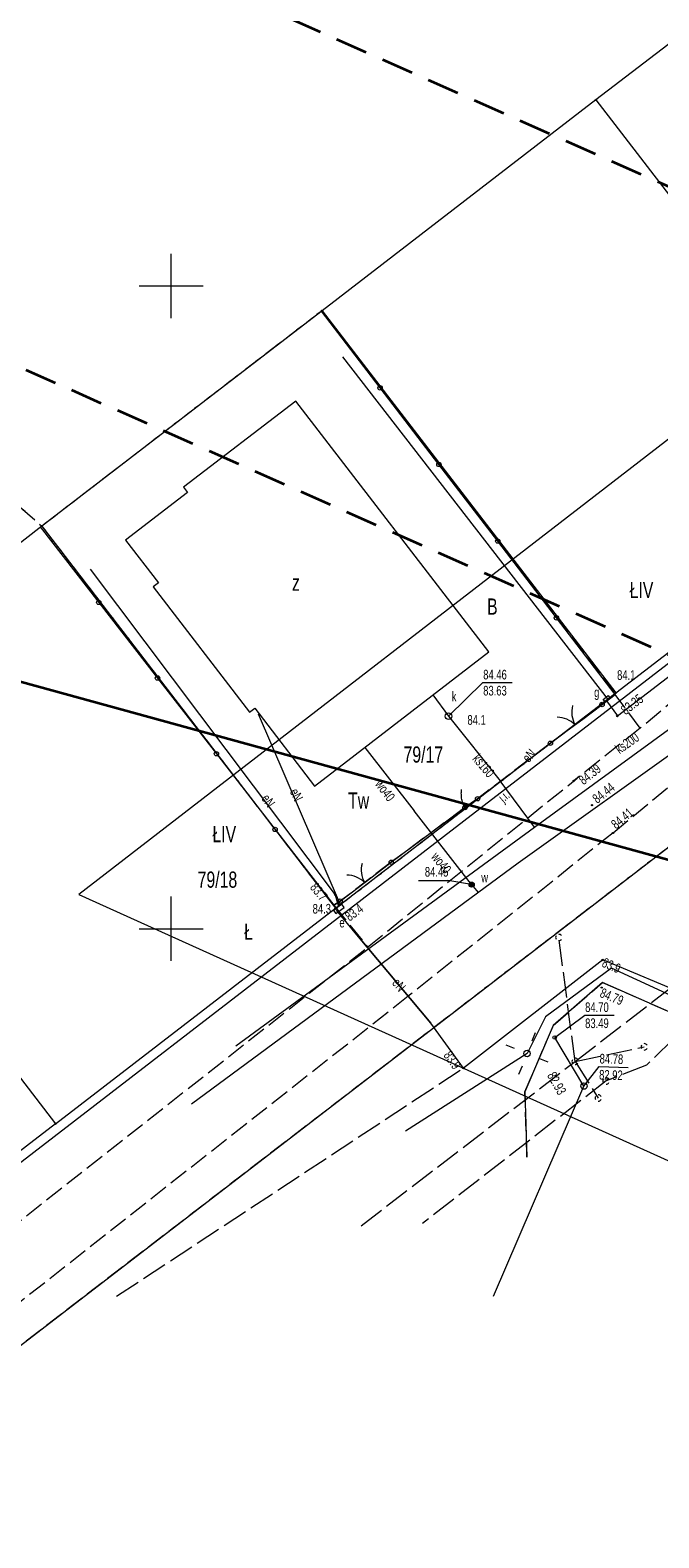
# Model space of a CAD drawing. Header units: metres. Extents: x -1013 to 1491425, y -5789533 to 1032.
# Tile 13 of 66: x -163 to -114, y -33 to 85. Entities that reach past the tile are written whole.
import ezdxf
from ezdxf.xclip import XClip

# ---------------------------------------------------------------- set-up
doc = ezdxf.new("R2010")
doc.units = ezdxf.units.M
doc.header["$MEASUREMENT"] = 0
doc.header["$XCLIPFRAME"] = 0
for name, pattern in [('2_KTJZ01', [2, 1.5, -0.5]), ('3_SUPE_P_01', [2.5, 2, -0.5]), ('3_SUPK_P_01', [2.5, 2, -0.5]), ('GUK', [2, 1.5, -0.5]), ('GUZ', [1, 0.5, -0.5]), ('Przerywana długa', [3.9, 2.5, -1.4])]:
    doc.linetypes.add(name, pattern=pattern)
doc.layers.add('700-L Mapa 1_500 dwg', color=7, linetype='Continuous')
doc.layers.add('708-L Opisy sytuacji 1_500 do legendy', color=7, linetype='Continuous')
for name, color, linetype, lineweight in [('703-L Płaszczyzny podejścia 2D3', 152, 'Continuous', 30), ('703-L Płaszczyzny podejścia 2D38', 171, 'Continuous', 35), ('708-L Opisy sytuacji 1_500 do legendy1', 7, 'Continuous', 13), ('708-L Opisy sytuacji 1_500 do legendy85', 1, 'Continuous', 25), ('GN.6640.3638.2023_9_Dzialki7', 9, 'Continuous', 18), ('GN.6640.3638.2023_9_EGBB_E_T_07', 9, 'Continuous', 18), ('GN.6640.3638.2023_9_EGBB_L_07', 9, 'Continuous', 18), ('GN.6640.3638.2023_9_Kontury90', 9, 'Continuous', 18), ('GN.6640.3638.2023_9_KTJZ_E_T_07', 9, 'Continuous', 18), ('GN.6640.3638.2023_9_KTJZ_L_07', 9, 'Continuous', 18), ('GN.6640.3638.2023_9_KTKR_L_07', 9, 'Continuous', 18), ('GN.6640.3638.2023_9_KTOK_L_17', 9, 'Continuous', 18), ('GN.6640.3638.2023_9_KTOK_L_37', 9, 'Continuous', 18), ('GN.6640.3638.2023_9_KTOK_L_47', 9, 'Continuous', 18), ('GN.6640.3638.2023_9_Numery_dzialek7', 9, 'Continuous', 18), ('GN.6640.3638.2023_9_Numery_konturow90', 9, 'Continuous', 18), ('GN.6640.3638.2023_9_Numery_uzytkow7', 9, 'Continuous', 18), ('GN.6640.3638.2023_9_PODZIAL_SEKCYJNY_L_07', 9, 'Continuous', 18), ('GN.6640.3638.2023_9_Punkty7', 9, 'Continuous', 18), ('GN.6640.3638.2023_9_RTPW_T_07', 9, 'Continuous', 18), ('GN.6640.3638.2023_9_RTPW_T_17', 9, 'Continuous', 18), ('GN.6640.3638.2023_9_SUOE_L_11', 9, 'Continuous', 18), ('GN.6640.3638.2023_9_SUPE_D_L_31', 9, 'Continuous', 18), ('GN.6640.3638.2023_9_SUPE_E_T_31', 9, 'Continuous', 18), ('GN.6640.3638.2023_9_SUPE_L_31', 9, 'Continuous', 18), ('GN.6640.3638.2023_9_SUPG_L_252', 9, 'Continuous', 18), ('GN.6640.3638.2023_9_SUPG_L_352', 9, 'Continuous', 18), ('GN.6640.3638.2023_9_SUPK_D_L_034', 9, 'Continuous', 18), ('GN.6640.3638.2023_9_SUPK_D_L_434', 9, 'Continuous', 18), ('GN.6640.3638.2023_9_SUPK_E_T_434', 9, 'Continuous', 18), ('GN.6640.3638.2023_9_SUPK_L_434', 9, 'Continuous', 18), ('GN.6640.3638.2023_9_SUPM_T_07', 9, 'Continuous', 18), ('GN.6640.3638.2023_9_SUPP_L_21', 9, 'Continuous', 18), ('GN.6640.3638.2023_9_SUPP_L_434', 9, 'Continuous', 18), ('GN.6640.3638.2023_9_SUPS_T_434', 9, 'Continuous', 18), ('GN.6640.3638.2023_9_SUPW_D_L_05', 9, 'Continuous', 18), ('GN.6640.3638.2023_9_SUPW_E_T_05', 9, 'Continuous', 18), ('GN.6640.3638.2023_9_SUPW_L_05', 9, 'Continuous', 18), ('GN.6640.3638.2023_9_SUSM_D_T_07', 9, 'Continuous', 18), ('GN.6640.3638.2023_9_SUSM_D_T_37', 9, 'Continuous', 18), ('GN.6640.3638.2023_9_SUTE_T_01', 9, 'Continuous', 18), ('GN.6640.3638.2023_9_SUTG_T_052', 9, 'Continuous', 18), ('GN.6640.3638.2023_9_SUTK_T_034', 9, 'Continuous', 18), ('GN.6640.3638.2023_9_SUTW_T_05', 9, 'Continuous', 18), ('GN.6640.3638.2023_9_SUUE_E_T_27', 9, 'Continuous', 18), ('GN.6640.3638.2023_9_SUUE_L_37', 9, 'Continuous', 18), ('GN.6640.3638.2023_9_SUUG_E_T_552', 9, 'Continuous', 18), ('GN.6640.3638.2023_9_SUUG_L_552', 9, 'Continuous', 18), ('GN.6640.3638.2023_9_SUUK_D_T_234', 9, 'Continuous', 18), ('GN.6640.3638.2023_9_SUUK_E_T_934', 9, 'Continuous', 18), ('GN.6640.3638.2023_9_SUUK_T_234', 9, 'Continuous', 18), ('GN.6640.3638.2023_9_SUUW_E_T_57', 9, 'Continuous', 18), ('GN.6640.3638.2023_9_SUUW_T_77', 9, 'Continuous', 18), ('GN.6640.3638.2023_9_Uzytki7', 9, 'Continuous', 18), ('GN.6640.3638.2023_9_ZAKRES_L_03', 9, 'Continuous', 18)]:
    doc.layers.add(name, color=color, linetype=linetype, lineweight=lineweight)
doc.styles.add('STYL_AUTOMATYCZNY_1', font='arial.ttf', dxfattribs={"width": 0.7})
doc.styles.add('STYL_AUTOMATYCZNY_2', font='arial.ttf')
doc.dimstyles.new('STYL_AUTOMATYCZNY__4', dxfattribs={"dimtxt": 1.25, "dimasz": 0.917874, "dimexe": 0.18, "dimexo": 0.04, "dimgap": 0, "dimtad": 1, "dimtih": 1, "dimtoh": 1, "dimzin": 0, "dimdsep": 46, "dimtxsty": 'STYL_AUTOMATYCZNY_2', "dimblk": 'ARROWHEAD_8', "dimblk1": 'ARROWHEAD_8', "dimblk2": 'ARROWHEAD_8', "dimcen": 0.09, "dimclrd": 7, "dimclre": 7, "dimclrt": 1, "dimazin": 0, "dimtfac": 1, "dimtdec": 4, "dimtmove": 2, "dimatfit": 3, "dimfxl": 1, "dimtolj": 1, "dimtzin": 0, "dimarcsym": 0})

# ---------------------------------------------------------------- blocks, each defined once
blk = doc.blocks.new('Rysunek_1_9', base_point=(-7447251.91, -5789835.33))
at = {"layer": 'GN.6640.3638.2023_9_Dzialki7', "color": 9, "linetype": 'Continuous', "lineweight": 18}
for p, q in [((-97.1, 95.85), (-118.86, 79.13)), ((-118.86, 79.13), (-140.17, 62.74)), ((-118.86, 79.13), (-96.01, 49.39)), ((-140.17, 62.74), (-161.97, 45.98)), ((-140.17, 62.74), (-117.32, 33.01)), ((-242.47, -78.35), (-67.27, 56.36)), ((-117.32, 33.01), (-96.01, 49.39)), ((-161.97, 45.98), (-183.76, 29.23)), ((-161.97, 45.98), (-139.12, 16.26)), ((-139.12, 16.26), (-117.32, 33.01)), ((-183.76, 29.23), (-160.91, -0.51)), ((-160.91, -0.51), (-139.12, 16.26)), ((-160.91, -0.51), (-182.72, -17.27))]:
    blk.add_line(p, q, dxfattribs=at)
at = {"layer": 'GN.6640.3638.2023_9_EGBB_L_07', "color": 9, "linetype": 'Continuous', "lineweight": 18}
for p, q in [((-142.22, 55.71), (-150.94, 49.01)), ((-127.18, 36.21), (-142.22, 55.71)), ((-150.63, 48.6), (-155.46, 44.89)), ((-150.94, 49.01), (-150.63, 48.6)), ((-155.46, 44.89), (-152.9, 41.57)), ((-152.9, 41.57), (-153.31, 41.25)), ((-153.31, 41.25), (-145.82, 31.51)), ((-140.75, 25.75), (-127.18, 36.21)), ((-145.82, 31.51), (-145.41, 31.82)), ((-145.41, 31.82), (-140.75, 25.75))]:
    blk.add_line(p, q, dxfattribs=at)
at = {"layer": 'GN.6640.3638.2023_9_Kontury90', "color": 9, "linetype": 'GUK', "lineweight": 18}
for p, q in [((-140.17, 62.74), (-161.97, 45.98)), ((-117.32, 33.01), (-140.17, 62.74)), ((-242.47, -78.35), (-67.27, 56.36)), ((-163.65, 47.47), (-161.97, 45.98)), ((-161.97, 45.98), (-139.12, 16.26)), ((-139.12, 16.26), (-117.32, 33.01))]:
    blk.add_line(p, q, dxfattribs=at)
at = {"layer": 'GN.6640.3638.2023_9_KTJZ_L_07', "color": 9, "linetype": '2_KTJZ01', "lineweight": 18}
for p, q in [((-76.84, 62.22), (-115.42, 30.26)), ((-117.53, 22.12), (-73.08, 58.92)), ((-117.36, 32.89), (-118.38, 32.11)), ((-115.42, 30.26), (-117.36, 32.89)), ((-118.38, 32.11), (-122.4, 29.09)), ((-115.42, 30.26), (-120.59, 26.17)), ((-122.4, 29.09), (-128.07, 24.78)), ((-136.62, 13.23), (-120.32, 26.39)), ((-128.07, 24.78), (-129.05, 24.09)), ((-129.05, 24.09), (-134.78, 19.84)), ((-117.53, 22.12), (-133.46, 9.41)), ((-134.78, 19.84), (-138.75, 16.82)), ((-138.75, 16.82), (-139.25, 16.5)), ((-139.25, 16.5), (-136.62, 13.23)), ((-186.75, -26.21), (-136.62, 13.23)), ((-133.46, 9.41), (-183.63, -30.1)), ((-122.18, 7.14), (-118.34, 10.49)), ((-118.34, 10.49), (-95.05, 0.23)), ((-124.38, 1.98), (-122.18, 7.14)), ((-124.23, -3.09), (-124.38, 1.98))]:
    blk.add_line(p, q, dxfattribs=at)
at = {"layer": 'GN.6640.3638.2023_9_KTKR_L_07', "color": 9, "linetype": 'Continuous', "lineweight": 18}
for p, q in [((-118.34, 10.49), (-122.18, 7.14)), ((-95.05, 0.23), (-118.34, 10.49)), ((-122.18, 7.14), (-124.38, 1.98)), ((-124.38, 1.98), (-124.23, -3.09))]:
    blk.add_line(p, q, dxfattribs=at)
at = {"layer": 'GN.6640.3638.2023_9_KTOK_L_17', "color": 9, "linetype": 'Continuous', "lineweight": 18}
for p, q in [((-119.89, 30.98), (-118.38, 32.11)), ((-121.09, 30.08), (-119.89, 30.98)), ((-122.4, 29.09), (-120.89, 30.23)), ((-136.27, 18.71), (-134.78, 19.84)), ((-138.75, 16.82), (-137.26, 17.95)), ((-137.46, 17.8), (-136.27, 18.71))]:
    blk.add_line(p, q, dxfattribs=at)
for centre in [(-118.38, 32.11), (-122.4, 29.09), (-134.78, 19.84), (-138.75, 16.82)]:
    blk.add_circle(centre, 0.17, dxfattribs=at)
for centre, start, end in [((-118.74, 31.5), 164.8967, 208.971), ((-121.91, 29.12), 44.8599, 88.9343), ((-138.27, 16.84), 45.2049, 89.2793), ((-135.12, 19.24), 165.2416, 209.316)]:
    blk.add_arc(centre, 2, start, end, dxfattribs=at)
at = {"layer": 'GN.6640.3638.2023_9_KTOK_L_37', "color": 9, "linetype": 'Continuous', "lineweight": 18}
for p, q in [((-129.34, 25.2), (-129.33, 25.29)), ((-129.33, 25.1), (-129.34, 25.2)), ((-129.33, 25.38), (-129.32, 25.47)), ((-129.33, 25.29), (-129.33, 25.38)), ((-129.33, 25.02), (-129.33, 25.1)), ((-129.32, 24.92), (-129.33, 25.02)), ((-129.32, 25.47), (-129.31, 25.5)), ((-129.31, 24.83), (-129.32, 24.92)), ((-129.29, 24.73), (-129.31, 24.83)), ((-129.27, 24.64), (-129.29, 24.73)), ((-129.24, 24.55), (-129.27, 24.64)), ((-128.56, 24.44), (-128.07, 24.78)), ((-129.21, 24.46), (-129.24, 24.55)), ((-129.18, 24.36), (-129.21, 24.46)), ((-129.14, 24.27), (-129.18, 24.36)), ((-129.09, 24.18), (-129.14, 24.27)), ((-129.05, 24.09), (-129.09, 24.18)), ((-129.05, 24.09), (-128.56, 24.44))]:
    blk.add_line(p, q, dxfattribs=at)
for centre in [(-128.07, 24.78), (-129.05, 24.09)]:
    blk.add_circle(centre, 0.17, dxfattribs=at)
at = {"layer": 'GN.6640.3638.2023_9_KTOK_L_47', "color": 9, "linetype": 'Continuous', "lineweight": 18}
for p, q in [((-135.65, 56.74), (-140.22, 62.7)), ((-131.08, 50.78), (-135.65, 56.74)), ((-126.5, 44.82), (-131.08, 50.78)), ((-162.11, 45.94), (-157.54, 40.05)), ((-121.93, 38.85), (-126.5, 44.82)), ((-157.54, 40.05), (-152.97, 34.17)), ((-117.36, 32.89), (-121.93, 38.85)), ((-152.97, 34.17), (-148.39, 28.28)), ((-118.38, 32.11), (-117.36, 32.89)), ((-148.39, 28.28), (-143.82, 22.39)), ((-128.07, 24.78), (-122.4, 29.09)), ((-134.78, 19.84), (-129.05, 24.09)), ((-143.82, 22.39), (-139.25, 16.5)), ((-139.25, 16.5), (-138.75, 16.82))]:
    blk.add_line(p, q, dxfattribs=at)
for centre in [(-135.65, 56.74), (-131.08, 50.78), (-126.5, 44.82), (-157.54, 40.05), (-121.93, 38.85), (-152.97, 34.17), (-148.39, 28.28), (-143.82, 22.39)]:
    blk.add_circle(centre, 0.17, dxfattribs=at)
at = {"layer": 'GN.6640.3638.2023_9_PODZIAL_SEKCYJNY_L_07', "color": 9, "linetype": 'Continuous', "lineweight": 18}
for p, q in [((-151.91, 62.17), (-151.91, 67.17)), ((-154.41, 64.67), (-149.41, 64.67)), ((-151.91, 12.17), (-151.91, 17.17)), ((-154.41, 14.67), (-149.41, 14.67))]:
    blk.add_line(p, q, dxfattribs=at)
at = {"layer": 'GN.6640.3638.2023_9_Punkty7', "color": 9, "linetype": 'Continuous', "lineweight": 18}
for centre in [(-118.86, 79.13), (-140.17, 62.74), (-161.97, 45.98), (-117.32, 33.01), (-139.12, 16.26), (-160.91, -0.51)]:
    blk.add_circle(centre, 0.045, dxfattribs=at)
at = {"layer": 'GN.6640.3638.2023_9_RTPW_T_07', "color": 9, "linetype": 'Continuous', "lineweight": 18}
for centre in [(-117.36, 33), (-139.06, 16.21)]:
    blk.add_circle(centre, 0.045, dxfattribs=at)
at = {"layer": 'GN.6640.3638.2023_9_RTPW_T_17', "color": 9, "linetype": 'Continuous', "lineweight": 18}
for centre in [(-120.59, 26.17), (-119.17, 24.28), (-117.53, 22.12), (-118.41, 10.09)]:
    blk.add_circle(centre, 0.045, dxfattribs=at)
at = {"layer": 'GN.6640.3638.2023_9_SUOE_L_11', "color": 9, "linetype": 'Continuous', "lineweight": 18}
blk.add_line((-137.45, 14.2), (-131.71, 7.31), dxfattribs=at)
at = {"layer": 'GN.6640.3638.2023_9_SUPE_D_L_31', "color": 9, "linetype": 'Continuous', "lineweight": 18}
for p, q in [((-117.66, 11.61), (-122.78, 7.82)), ((-105.85, 6.15), (-117.66, 11.61)), ((-122.78, 7.82), (-124.22, 4.96)), ((-124.22, 4.96), (-133.68, -1.09))]:
    blk.add_line(p, q, dxfattribs=at)
at = {"layer": 'GN.6640.3638.2023_9_SUPE_L_31', "color": 9, "linetype": 'Continuous', "lineweight": 18}
for p, q in [((-138.64, 15.75), (-95.59, 48.92)), ((-158.22, 42.63), (-139.14, 17.31)), ((-145.13, 31.38), (-138.84, 16.73)), ((-139.14, 17.31), (-138.9, 16.37)), ((-138.84, 16.73), (-138.9, 16.37)), ((-182.31, -17.88), (-138.64, 15.75)), ((-137.45, 14.2), (-139.05, 16.11)), ((-138.64, 15.75), (-138.89, 16.08)), ((-131.71, 7.31), (-137.45, 14.2)), ((-118.33, 12.24), (-129.17, 3.83)), ((-107.16, 7.57), (-118.33, 12.24)), ((-129.17, 3.83), (-131.71, 7.31))]:
    blk.add_line(p, q, dxfattribs=at)
at = {"layer": 'GN.6640.3638.2023_9_SUPG_L_252', "color": 9, "linetype": 'Continuous', "lineweight": 18}
for p, q in [((-117.19, 31.22), (-81.69, 58.52)), ((-118.05, 32.4), (-117.19, 31.22))]:
    blk.add_line(p, q, dxfattribs=at)
at = {"layer": 'GN.6640.3638.2023_9_SUPG_L_352', "color": 9, "linetype": 'Continuous', "lineweight": 18}
blk.add_line((-138.58, 59.15), (-117.91, 32.47), dxfattribs=at)
at = {"layer": 'GN.6640.3638.2023_9_SUPK_D_L_034', "color": 9, "linetype": 'Continuous', "lineweight": 18}
blk.add_circle((-122.07, 6.21), 0.132, dxfattribs=at)
at = {"layer": 'GN.6640.3638.2023_9_SUPK_D_L_434', "color": 9, "linetype": 'Continuous', "lineweight": 18}
for p, q in [((-119.79, 2.43), (-122.07, 6.21)), ((-126.84, -13.91), (-119.79, 2.43))]:
    blk.add_line(p, q, dxfattribs=at)
at = {"layer": 'GN.6640.3638.2023_9_SUPK_L_434', "color": 9, "linetype": 'Continuous', "lineweight": 18}
for p, q in [((-123.64, 22.56), (-104.32, 36.65)), ((-131.54, 32.86), (-130.33, 31.2)), ((-130.33, 31.2), (-126.31, 26.18)), ((-123.64, 22.56), (-126.31, 26.18)), ((-146.87, 5.55), (-123.64, 22.56))]:
    blk.add_line(p, q, dxfattribs=at)
at = {"layer": 'GN.6640.3638.2023_9_SUPM_T_07', "color": 9, "linetype": 'Continuous', "lineweight": 18}
for start, end in [(149.4064, 210.4809), (30.0857, 90.1805), (269.3333, 330.3412)]:
    blk.add_arc((-118.07, 2.83), 0.25, start, end, dxfattribs=at)
at = {"layer": 'GN.6640.3638.2023_9_SUPP_L_21', "color": 9, "linetype": '3_SUPE_P_01', "lineweight": 18}
for p, q in [((-107.48, 11.26), (-114.93, 4.05)), ((-156.15, -13.91), (-129.17, 3.83)), ((-114.93, 4.05), (-118.07, 2.83)), ((-118.07, 2.83), (-132.35, -8.25))]:
    blk.add_line(p, q, dxfattribs=at)
at = {"layer": 'GN.6640.3638.2023_9_SUPP_L_434', "color": 9, "linetype": '3_SUPK_P_01', "lineweight": 18}
for p, q in [((-120.48, 4.35), (-121.75, 13.99)), ((-120.48, 4.35), (-108.04, 13.93)), ((-120.48, 4.35), (-115.1, 5.48)), ((-137.13, -8.44), (-120.48, 4.35)), ((-120.48, 4.35), (-118.68, 1.5))]:
    blk.add_line(p, q, dxfattribs=at)
at = {"layer": 'GN.6640.3638.2023_9_SUPS_T_434', "color": 9, "linetype": 'Continuous', "lineweight": 18}
for centre, start, end in [((-121.75, 13.99), 149.4064, 210.4809), ((-121.75, 13.99), 30.0857, 90.1805), ((-121.75, 13.99), 269.3333, 330.3412), ((-115.1, 5.48), 149.4064, 210.4809), ((-115.1, 5.48), 30.0857, 90.1805), ((-115.1, 5.48), 269.3333, 330.3412), ((-120.48, 4.35), 149.4064, 210.4809), ((-120.48, 4.35), 30.0857, 90.1805), ((-120.48, 4.35), 269.3333, 330.3412), ((-118.68, 1.5), 149.4064, 210.4809), ((-118.68, 1.5), 30.0857, 90.1805), ((-118.68, 1.5), 269.3333, 330.3412)]:
    blk.add_arc(centre, 0.25, start, end, dxfattribs=at)
at = {"layer": 'GN.6640.3638.2023_9_SUPW_D_L_05', "color": 9, "linetype": 'Continuous', "lineweight": 18}
for p, q in [((-92.27, 43.1), (-124.92, 19.77)), ((-124.92, 19.77), (-150.33, 1.01))]:
    blk.add_line(p, q, dxfattribs=at)
at = {"layer": 'GN.6640.3638.2023_9_SUPW_L_05', "color": 9, "linetype": 'Continuous', "lineweight": 18}
for p, q in [((-136.84, 28.76), (-132.99, 23.85)), ((-128.53, 18.1), (-132.99, 23.85)), ((-128.53, 18.1), (-128.01, 17.49))]:
    blk.add_line(p, q, dxfattribs=at)
at = {"layer": 'GN.6640.3638.2023_9_SUSM_D_T_07', "color": 9, "linetype": 'Continuous', "lineweight": 18}
for p, q in [((-123.82, 5.94), (-123.56, 6.59)), ((-125.19, 5.36), (-125.84, 5.62)), ((-124.61, 3.99), (-124.88, 3.34)), ((-123.25, 4.57), (-122.6, 4.31))]:
    blk.add_line(p, q, dxfattribs=at)
at = {"layer": 'GN.6640.3638.2023_9_SUSM_D_T_37', "color": 9, "linetype": 'Continuous', "lineweight": 18}
blk.add_circle((-124.22, 4.96), 0.25, dxfattribs=at)
at = {"layer": 'GN.6640.3638.2023_9_SUTE_T_01', "color": 9, "linetype": 'Continuous', "lineweight": 18}
for centre in [(-139.14, 17.31), (-138.64, 15.75), (-118.33, 12.24), (-129.17, 3.83)]:
    blk.add_circle(centre, 0.0625, dxfattribs=at)
at = {"layer": 'GN.6640.3638.2023_9_SUTG_T_052', "color": 9, "linetype": 'Continuous', "lineweight": 18}
blk.add_circle((-117.19, 31.22), 0.0625, dxfattribs=at)
at = {"layer": 'GN.6640.3638.2023_9_SUTK_T_034', "color": 9, "linetype": 'Continuous', "lineweight": 18}
for p, q in [((-130.33, 31.2), (-127.65, 33.81)), ((-127.65, 33.81), (-125.37, 33.81)), ((-122.07, 6.21), (-119.73, 7.94)), ((-119.73, 7.94), (-117.45, 7.94)), ((-119.79, 2.43), (-118.62, 3.94)), ((-118.62, 3.94), (-116.34, 3.88))]:
    blk.add_line(p, q, dxfattribs=at)
at = {"layer": 'GN.6640.3638.2023_9_SUTW_T_05', "color": 9, "linetype": 'Continuous', "lineweight": 18}
for p in [(-132.67, 18.43), (-128.53, 18.1)]:
    blk.add_line(p, (-130.37, 18.43), dxfattribs=at)
blk.add_circle((-128.53, 18.1), 0.0625, dxfattribs=at)
at = {"layer": 'GN.6640.3638.2023_9_SUUE_L_37', "color": 9, "linetype": 'Continuous', "lineweight": 18}
for p, q in [((-138.63, 16.57), (-139.27, 16.08)), ((-138.45, 16.33), (-138.63, 16.57)), ((-139.27, 16.08), (-139.09, 15.84)), ((-139.09, 15.84), (-138.45, 16.33))]:
    blk.add_line(p, q, dxfattribs=at)
at = {"layer": 'GN.6640.3638.2023_9_SUUG_L_552', "color": 9, "linetype": 'Continuous', "lineweight": 18}
for p, q in [((-118.29, 32.5), (-117.91, 32.8)), ((-118.15, 32.32), (-118.29, 32.5)), ((-117.77, 32.62), (-118.15, 32.32)), ((-117.91, 32.8), (-117.77, 32.62))]:
    blk.add_line(p, q, dxfattribs=at)
at = {"layer": 'GN.6640.3638.2023_9_SUUK_D_T_234', "color": 9, "linetype": 'Continuous', "lineweight": 18}
blk.add_circle((-119.79, 2.43), 0.25, dxfattribs=at)
at = {"layer": 'GN.6640.3638.2023_9_SUUK_T_234', "color": 9, "linetype": 'Continuous', "lineweight": 18}
blk.add_circle((-130.33, 31.2), 0.25, dxfattribs=at)
at = {"layer": 'GN.6640.3638.2023_9_SUUW_T_77', "color": 9, "linetype": 'Continuous', "lineweight": 18}
for radius in [0.2, 0.175, 0.15, 0.125, 0.1, 0.075, 0.05, 0.025, 0.00715]:
    blk.add_circle((-128.53, 18.1), radius, dxfattribs=at)
at = {"layer": 'GN.6640.3638.2023_9_Uzytki7', "color": 9, "linetype": 'GUZ', "lineweight": 18}
for p, q in [((-140.17, 62.74), (-161.97, 45.98)), ((-117.32, 33.01), (-140.17, 62.74)), ((-242.47, -78.35), (-67.27, 56.36)), ((-163.65, 47.47), (-161.97, 45.98)), ((-161.97, 45.98), (-139.12, 16.26)), ((-139.12, 16.26), (-117.32, 33.01))]:
    blk.add_line(p, q, dxfattribs=at)
at = {"layer": 'GN.6640.3638.2023_9_ZAKRES_L_03', "color": 9, "linetype": 'Continuous', "lineweight": 18}
for p, q in [((-51.77, 100.2), (-159.09, 17.33)), ((-159.09, 17.33), (139.72, -117.5))]:
    blk.add_line(p, q, dxfattribs=at)
at = {"layer": 'GN.6640.3638.2023_9_EGBB_E_T_07', "color": 9, "linetype": 'Continuous', "lineweight": 18, "insert": (-142.51, 41.58), "char_height": 1.25, "attachment_point": 4, "style": 'STYL_AUTOMATYCZNY_1'}
blk.add_mtext('\\A1;{\\pql;\\fArial|b0|i0|c238|p0;\\W0.700000;z}', dxfattribs=at)
at = {"layer": 'GN.6640.3638.2023_9_KTJZ_E_T_07', "color": 9, "linetype": 'Continuous', "lineweight": 18, "insert": (-126.23, 24.65), "char_height": 0.75, "attachment_point": 4, "rotation": 40.869, "style": 'STYL_AUTOMATYCZNY_1'}
blk.add_mtext('\\A1;{\\pql;\\fArial|b0|i0|c238|p0;\\W0.700000;j.i.}', dxfattribs=at)
at = {"layer": 'GN.6640.3638.2023_9_Numery_dzialek7', "color": 9, "linetype": 'Continuous', "lineweight": 18, "char_height": 1.26, "attachment_point": 4, "style": 'STYL_AUTOMATYCZNY_1'}
for s, insert in [('\\A1;{\\pql;\\fArial|b0|i0|c238|p0;\\W0.700000;79/17}', (-133.83, 28.21)), ('\\A1;{\\pql;\\fArial|b0|i0|c238|p0;\\W0.700000;79/18}', (-149.85, 18.48))]:
    blk.add_mtext(s, dxfattribs=dict(at, insert=insert))
at = {"layer": 'GN.6640.3638.2023_9_Numery_konturow90', "color": 9, "linetype": 'Continuous', "lineweight": 18, "char_height": 1.26, "style": 'STYL_AUTOMATYCZNY_1'}
for s, insert, attachment_point in [('\\A1;{\\pql;\\fArial|b0|i0|c238|p0;\\W0.700000;ŁIV}', (-116.24, 41.65), 1), ('\\A1;{\\pql;\\fArial|b0|i0|c238|p0;\\W0.700000;Tw}', (-138.14, 24.64), 4), ('\\A1;{\\pql;\\fArial|b0|i0|c238|p0;\\W0.700000;ŁIV}', (-148.7, 22.66), 1)]:
    blk.add_mtext(s, dxfattribs=dict(at, insert=insert, attachment_point=attachment_point))
at = {"layer": 'GN.6640.3638.2023_9_Numery_uzytkow7', "color": 9, "linetype": 'Continuous', "lineweight": 18, "char_height": 1.26, "style": 'STYL_AUTOMATYCZNY_1'}
for s, insert, attachment_point in [('\\A1;{\\pql;\\fArial|b0|i0|c238|p0;\\W0.700000;B}', (-127.33, 39.73), 4), ('\\A1;{\\pql;\\fArial|b0|i0|c238|p0;\\W0.700000;Ł}', (-146.23, 15.07), 1)]:
    blk.add_mtext(s, dxfattribs=dict(at, insert=insert, attachment_point=attachment_point))
at = {"layer": 'GN.6640.3638.2023_9_RTPW_T_07', "color": 9, "linetype": 'Continuous', "lineweight": 18, "char_height": 0.75, "style": 'STYL_AUTOMATYCZNY_1'}
for s, insert, attachment_point, rotation in [('\\A1;{\\pql;\\fArial|b0|i0|c238|p0;\\W0.700000;84.1}', (-117.21, 34.01), 7, 0.4031), ('\\A1;{\\pql;\\fArial|b0|i0|c238|p0;\\W0.700000;84.1}', (-128.86, 31.28), 1, 0.4031), ('\\A1;{\\pql;\\fArial|b0|i0|c238|p0;\\W0.700000;84.3}', (-140.9, 16.21), 4, 0.405)]:
    blk.add_mtext(s, dxfattribs=dict(at, insert=insert, attachment_point=attachment_point, rotation=rotation))
at = {"layer": 'GN.6640.3638.2023_9_RTPW_T_17', "color": 9, "linetype": 'Continuous', "lineweight": 18, "char_height": 0.75, "style": 'STYL_AUTOMATYCZNY_1'}
for s, insert, attachment_point, rotation in [('\\A1;{\\pql;\\fArial|b0|i0|c238|p0;\\W0.700000;84.39}', (-120.29, 26.41), 1, 38.3476), ('\\A1;{\\pql;\\fArial|b0|i0|c238|p0;\\W0.700000;84.44}', (-118.75, 24.36), 7, 38.3131), ('\\A1;{\\pql;\\fArial|b0|i0|c238|p0;\\W0.700000;84.41}', (-117.28, 22.37), 7, 39.6212), ('\\A1;{\\pql;\\fArial|b0|i0|c238|p0;\\W0.700000;84.79}', (-118.33, 10.08), 1, 337.5785)]:
    blk.add_mtext(s, dxfattribs=dict(at, insert=insert, attachment_point=attachment_point, rotation=rotation))
at = {"layer": 'GN.6640.3638.2023_9_SUPE_E_T_31', "color": 9, "linetype": 'Continuous', "lineweight": 18, "char_height": 0.75, "attachment_point": 7, "style": 'STYL_AUTOMATYCZNY_1'}
for insert, rotation in [((-124.1, 27.53), 47.1211), ((-144.93, 24.79), 304.6952), ((-142.71, 25.34), 295.9355), ((-134.78, 10.41), 310.9144)]:
    blk.add_mtext('\\A1;{\\pql;\\fArial|b0|i0|c238|p0;\\W0.700000;eN}', dxfattribs=dict(at, insert=insert, rotation=rotation))
at = {"layer": 'GN.6640.3638.2023_9_SUPK_E_T_434', "color": 9, "linetype": 'Continuous', "lineweight": 18, "char_height": 0.75, "style": 'STYL_AUTOMATYCZNY_1'}
for s, insert, attachment_point, rotation in [('\\A1;{\\pql;\\fArial|b0|i0|c238|p0;\\W0.700000;ks200}', (-117.23, 28.54), 4, 35.136), ('\\A1;{\\pql;\\fArial|b0|i0|c238|p0;\\W0.700000;ks160}', (-128.52, 27.85), 7, 309.9576)]:
    blk.add_mtext(s, dxfattribs=dict(at, insert=insert, attachment_point=attachment_point, rotation=rotation))
at = {"layer": 'GN.6640.3638.2023_9_SUPW_E_T_05', "color": 9, "linetype": 'Continuous', "lineweight": 18, "char_height": 0.75, "attachment_point": 4, "style": 'STYL_AUTOMATYCZNY_1'}
for insert, rotation in [((-135.79, 26.12), 306.873), ((-131.44, 20.47), 308.61)]:
    blk.add_mtext('\\A1;{\\pql;\\fArial|b0|i0|c238|p0;\\W0.700000;wo40}', dxfattribs=dict(at, insert=insert, rotation=rotation))
at = {"layer": 'GN.6640.3638.2023_9_SUTE_T_01', "color": 9, "linetype": 'Continuous', "lineweight": 18, "char_height": 0.75, "style": 'STYL_AUTOMATYCZNY_1'}
for s, insert, attachment_point, rotation in [('\\A1;{\\pql;\\fArial|b0|i0|c238|p0;\\W0.700000;83.7}', (-141.16, 17.86), 7, 308.6598), ('\\A1;{\\pql;\\fArial|b0|i0|c238|p0;\\W0.700000;83.4}', (-138.47, 15.82), 1, 36.2538), ('\\A1;{\\pql;\\fArial|b0|i0|c238|p0;\\W0.700000;83.9}', (-118.46, 11.74), 7, 336.4253), ('\\A1;{\\pql;\\fArial|b0|i0|c238|p0;\\W0.700000;83.9}', (-130.76, 4.81), 7, 305.3112)]:
    blk.add_mtext(s, dxfattribs=dict(at, insert=insert, attachment_point=attachment_point, rotation=rotation))
at = {"layer": 'GN.6640.3638.2023_9_SUTG_T_052', "color": 9, "linetype": 'Continuous', "lineweight": 18, "insert": (-116.78, 31.56), "char_height": 0.75, "attachment_point": 4, "rotation": 37.5608, "style": 'STYL_AUTOMATYCZNY_1'}
blk.add_mtext('\\A1;{\\pql;\\fArial|b0|i0|c238|p0;\\W0.700000;83.35}', dxfattribs=at)
at = {"layer": 'GN.6640.3638.2023_9_SUTK_T_034', "color": 9, "linetype": 'Continuous', "lineweight": 18, "char_height": 0.75, "attachment_point": 1, "style": 'STYL_AUTOMATYCZNY_1'}
for s, insert in [('\\A1;{\\pql;\\fArial|b0|i0|c238|p0;\\W0.700000;84.46}', (-127.63, 34.81)), ('\\A1;{\\pql;\\fArial|b0|i0|c238|p0;\\W0.700000;83.63}', (-127.63, 33.56)), ('\\A1;{\\pql;\\fArial|b0|i0|c238|p0;\\W0.700000;84.70}', (-119.7, 8.94)), ('\\A1;{\\pql;\\fArial|b0|i0|c238|p0;\\W0.700000;83.49}', (-119.7, 7.69))]:
    blk.add_mtext(s, dxfattribs=dict(at, insert=insert))
at = {"layer": 'GN.6640.3638.2023_9_SUTK_T_034', "color": 9, "linetype": 'Continuous', "lineweight": 18, "char_height": 0.75, "style": 'STYL_AUTOMATYCZNY_1'}
for s, insert, attachment_point, rotation in [('\\A1;{\\pql;\\fArial|b0|i0|c238|p0;\\W0.700000;84.78}', (-118.56, 4.94), 1, 358.407), ('\\A1;{\\pql;\\fArial|b0|i0|c238|p0;\\W0.700000;82.93}', (-122.36, 3.44), 4, 299.574), ('\\A1;{\\pql;\\fArial|b0|i0|c238|p0;\\W0.700000;82.92}', (-118.6, 3.69), 1, 358.407)]:
    blk.add_mtext(s, dxfattribs=dict(at, insert=insert, attachment_point=attachment_point, rotation=rotation))
at = {"layer": 'GN.6640.3638.2023_9_SUTW_T_05', "color": 9, "linetype": 'Continuous', "lineweight": 18, "insert": (-132.17, 18.71), "char_height": 0.75, "attachment_point": 7, "style": 'STYL_AUTOMATYCZNY_1'}
blk.add_mtext('\\A1;{\\pql;\\fArial|b0|i0|c238|p0;\\W0.700000;84.45}', dxfattribs=at)
at = {"layer": 'GN.6640.3638.2023_9_SUUE_E_T_27', "color": 9, "linetype": 'Continuous', "lineweight": 18, "insert": (-138.82, 15.52), "char_height": 0.75, "attachment_point": 1, "style": 'STYL_AUTOMATYCZNY_1'}
blk.add_mtext('\\A1;{\\pql;\\fArial|b0|i0|c238|p0;\\W0.700000;e}', dxfattribs=at)
at = {"layer": 'GN.6640.3638.2023_9_SUUG_E_T_552', "color": 9, "linetype": 'Continuous', "lineweight": 18, "insert": (-119, 32.95), "char_height": 0.75, "attachment_point": 4, "style": 'STYL_AUTOMATYCZNY_1'}
blk.add_mtext('\\A1;{\\pql;\\fArial|b0|i0|c238|p0;\\W0.700000;g}', dxfattribs=at)
at = {"layer": 'GN.6640.3638.2023_9_SUUK_E_T_934', "color": 9, "linetype": 'Continuous', "lineweight": 18, "insert": (-130.08, 32.36), "char_height": 0.75, "attachment_point": 7, "style": 'STYL_AUTOMATYCZNY_1'}
blk.add_mtext('\\A1;{\\pql;\\fArial|b0|i0|c238|p0;\\W0.700000;k}', dxfattribs=at)
at = {"layer": 'GN.6640.3638.2023_9_SUUW_E_T_57', "color": 9, "linetype": 'Continuous', "lineweight": 18, "insert": (-127.78, 18.28), "char_height": 0.75, "attachment_point": 7, "rotation": 0.4031, "style": 'STYL_AUTOMATYCZNY_1'}
blk.add_mtext('\\A1;{\\pql;\\fArial|b0|i0|c238|p0;\\W0.700000;w}', dxfattribs=at)
blk = doc.blocks.new('*D19')
at = {"layer": '708-L Opisy sytuacji 1_500 do legendy1', "color": 7, "linetype": 'Continuous', "lineweight": 13}
for p, q in [((-54.06, 9.77), (-54.69, 9.52)), ((-54.06, 9.77), (-53.81, 9.13)), ((-56.01, 4.29), (-56.35, 4.88)), ((-56.01, 4.29), (-55.42, 4.62))]:
    blk.add_line(p, q, dxfattribs=at)
blk.add_arc((-18.29, -6.08), 39.12, 156.1008, 164.6316, dxfattribs=at)
at = {"layer": '708-L Opisy sytuacji 1_500 do legendy85', "color": 1, "lineweight": 25, "insert": (-63.9, 7.11), "char_height": 1.25, "attachment_point": 7, "style": 'STYL_AUTOMATYCZNY_2'}
blk.add_mtext('\\A1;{\\pql;\\fArial|b0|i0|c238|p0;\\W1.000000;8,53°/15%}', dxfattribs=at)
blk = doc.blocks.new('ARROWHEAD_8')
at = {"color": 0, "linetype": 'Continuous', "lineweight": 0}
blk.add_line((0, 0), (-1, 0), dxfattribs=at)
at = {"color": 0, "linetype": 'Continuous', "lineweight": 0, "flags": 128}
blk.add_lwpolyline([(-0.525, 0.525), (0, 0), (-0.525, -0.525)], dxfattribs=at)
blk = doc.blocks.new('*D20')
at = {"layer": '708-L Opisy sytuacji 1_500 do legendy1', "color": 7, "linetype": 'Continuous', "lineweight": 13}
for p, q in [((-37.67, 45.25), (-38.33, 45.09)), ((-37.67, 45.25), (-37.51, 44.58)), ((-40.4, 40.14), (-40.64, 40.78)), ((-40.4, 40.14), (-39.76, 40.38))]:
    blk.add_line(p, q, dxfattribs=at)
blk.add_arc((-4.8, 24.36), 38.94, 147.57, 156.1008, dxfattribs=at)
at = {"layer": '708-L Opisy sytuacji 1_500 do legendy85', "color": 1, "lineweight": 25, "insert": (-47.21, 44.21), "char_height": 1.25, "attachment_point": 7, "style": 'STYL_AUTOMATYCZNY_2'}
blk.add_mtext('\\A1;{\\pql;\\fArial|b0|i0|c238|p0;\\W1.000000;8,53°/15%}', dxfattribs=at)

msp = doc.modelspace()

# ---------------------------------------------------------------- linework, layer by layer
at = {"layer": '703-L Płaszczyzny podejścia 2D3', "color": 152, "linetype": 'Continuous', "lineweight": 30}
msp.add_circle((8.227, 10.355), 1021.659, dxfattribs=at)
at = {"layer": '703-L Płaszczyzny podejścia 2D38', "color": 171, "linetype": 'Przerywana długa', "lineweight": 35}
for p, q in [((-4.796, 24.363), (-360.443, 181.958)), ((-18.286, -6.082), (-373.933, 151.513))]:
    msp.add_line(p, q, dxfattribs=at)
at = {"layer": '703-L Płaszczyzny podejścia 2D38', "color": 171, "linetype": 'Continuous', "lineweight": 35}
msp.add_line((-18.286, -6.082), (-397.573, 98.166), dxfattribs=at)

# ---------------------------------------------------------------- block references
at = {"layer": '700-L Mapa 1_500 dwg', "color": 52, "linetype": 'Continuous', "lineweight": 25}
ref = msp.add_blockref('Rysunek_1_9', (-7447251.91, -5789835.327), dxfattribs=at)
XClip(ref).set_block_clipping_path([(-263.024729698, -194.3328058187), (268.520270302, 207.6028993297)])

# ---------------------------------------------------------------- dimensions: what is measured, and where the dimension line sits
at = {"layer": '708-L Opisy sytuacji 1_500 do legendy', "color": 7, "linetype": 'Continuous', "lineweight": 13}
for base, center, p1, p2, picture, middle in [((-39.127, 42.745), (-4.796, 24.363), (-336.803, 235.305), (-360.443, 181.958), '*D20', (-43.239, 44.833)), ((-55.136, 7.064), (-18.286, -6.082), (-397.573, 98.166), (-373.933, 151.513), '*D19', (-59.928, 7.732))]:
    dim = msp.add_angular_dim_3p(base=base, center=center, p1=p1, p2=p2, text='8,53°/15%', dimstyle='STYL_AUTOMATYCZNY__4', dxfattribs=at)
    dim.commit()
    dim.dimension.update_dxf_attribs({"geometry": picture, "text_midpoint": middle, "dimtype": 165})

doc.saveas('drawing.dxf')
